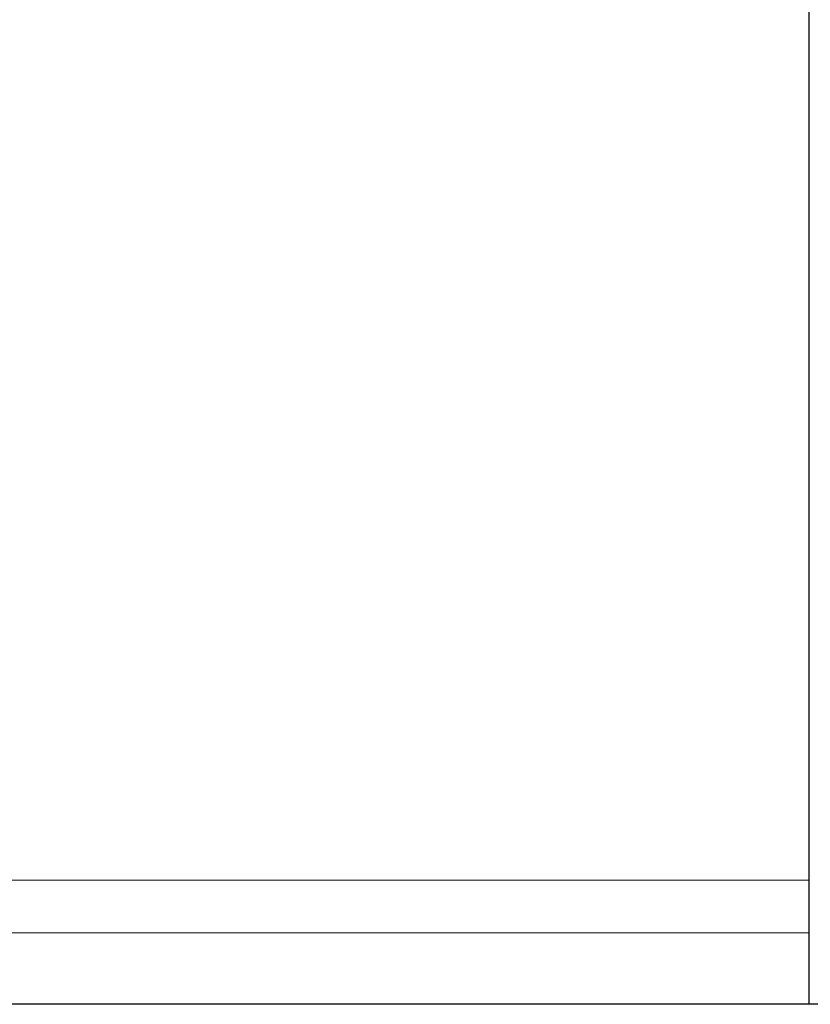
# Model space of a CAD drawing. Header units: inches. Extents: x 0 to 23760, y -13 to 16800.
# Tile 53 of 223: x 6721 to 6912, y 6448 to 6686. Entities that reach past the tile are written whole.
import ezdxf

# ---------------------------------------------------------------- set-up
doc = ezdxf.new("R2010")
doc.units = ezdxf.units.IN
doc.layers.add('254', color=7, linetype='Continuous', true_color=0xffffff)

msp = doc.modelspace()

# ---------------------------------------------------------------- linework, layer by layer
at = {"layer": '254', "color": 2, "linetype": 'Continuous', "lineweight": 25}
for p, q in [((6912.239, 6478.09), (6912.239, 6734.058)), ((6912.239, 6465.363), (6912.239, 6478.09)), ((6912.239, 6448.113), (6912.239, 6465.363)), ((6962.239, 6448.113), (6462.239, 6448.113))]:
    msp.add_line(p, q, dxfattribs=at)
at = {"layer": '254', "color": 110, "linetype": 'Continuous', "lineweight": 13}
for p, q in [((6912.239, 6478.09), (6663.96, 6478.09)), ((6912.239, 6465.363), (6472.744, 6465.363))]:
    msp.add_line(p, q, dxfattribs=at)

doc.saveas('drawing.dxf')
